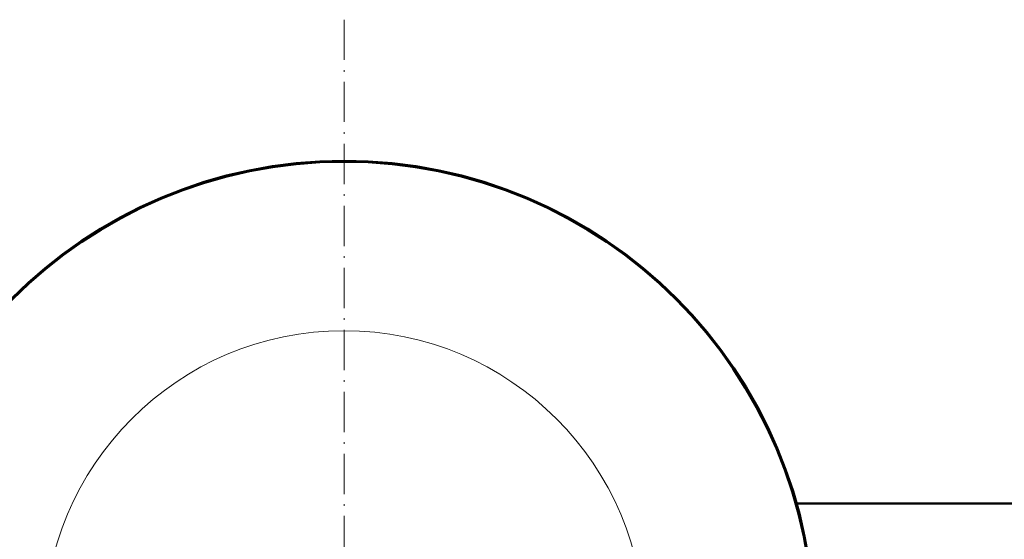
# Model space of a CAD drawing. Extents: x -1438 to 1837, y -1663 to 612.
# Tile 33 of 91: x 40 to 334, y -689 to -534. Entities that reach past the tile are written whole.
import ezdxf

# ---------------------------------------------------------------- set-up
doc = ezdxf.new("R2010")
doc.units = 0
doc.linetypes.add('DASHDOT', pattern=[18.5, 12, -3, 0.5, -3])

msp = doc.modelspace()

# ---------------------------------------------------------------- linework, layer by layer
at = {"color": 7, "linetype": 'DASHDOT', "lineweight": 18}
msp.add_line((136.79, -533.98), (136.79, -898.68), dxfattribs=at)
at = {"color": 7, "lineweight": 50}
msp.add_line((271.8, -678.28), (416.79, -678.28), dxfattribs=at)
msp.add_circle((136.79, -716.33), 140, dxfattribs=at)
at = {"color": 7, "lineweight": 18}
msp.add_circle((136.79, -716.33), 89.6, dxfattribs=at)
at = {"color": 7, "lineweight": 50}
for start, end in [(90, 270), (270, 90)]:
    msp.add_arc((136.79, -716.33), 140.27, start, end, dxfattribs=at)

doc.saveas('drawing.dxf')
